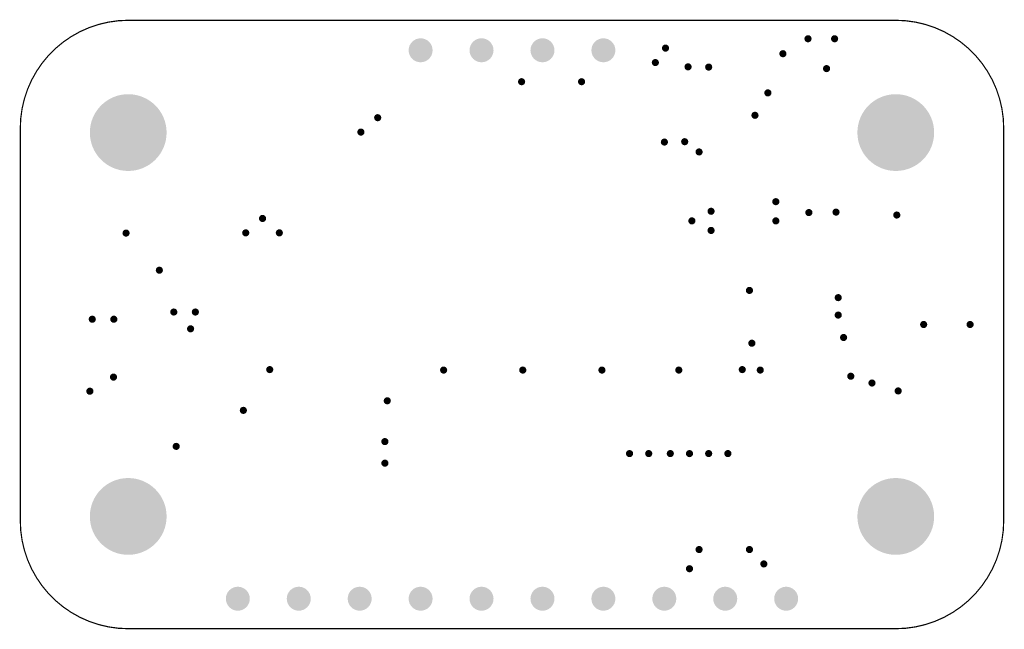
# Model space of a CAD drawing. Header units: inches. Extents: x 0 to 41, y 0 to 25.4.
import ezdxf

# ---------------------------------------------------------------- set-up
doc = ezdxf.new("R2010")
doc.units = ezdxf.units.IN
for name, color, linetype in [('Board', 56, 'Continuous'), ('Pad Holes', 156, 'Continuous'), ('Via Holes', 16, 'Continuous')]:
    doc.layers.add(name, color=color, linetype=linetype)

# ---------------------------------------------------------------- blocks, each defined once
blk = doc.blocks.new('PIN_HEADER_2_54___VERT__1_4POS_F_________1_3372')
at = {"layer": 'Pad Holes'}
h = blk.add_hatch(color=7, dxfattribs=at)
edge = h.paths.add_edge_path()
edge.add_arc((-3.81, 0), 0.5, 0, 360)
h = blk.add_hatch(color=7, dxfattribs=at)
edge = h.paths.add_edge_path()
edge.add_arc((-1.27, 0), 0.5, 0, 360)
h = blk.add_hatch(color=7, dxfattribs=at)
edge = h.paths.add_edge_path()
edge.add_arc((1.27, 0), 0.5, 0, 360)
h = blk.add_hatch(color=7, dxfattribs=at)
edge = h.paths.add_edge_path()
edge.add_arc((3.81, 0), 0.5, 0, 360)
blk = doc.blocks.new('PIN_HEADER_2_54___VERT__1_10POS_3373')
at = {"layer": 'Pad Holes'}
h = blk.add_hatch(color=7, dxfattribs=at)
edge = h.paths.add_edge_path()
edge.add_arc((-11.43, 0), 0.5, 0, 360)
h = blk.add_hatch(color=7, dxfattribs=at)
edge = h.paths.add_edge_path()
edge.add_arc((-8.89, 0), 0.5, 0, 360)
h = blk.add_hatch(color=7, dxfattribs=at)
edge = h.paths.add_edge_path()
edge.add_arc((-6.35, 0), 0.5, 0, 360)
h = blk.add_hatch(color=7, dxfattribs=at)
edge = h.paths.add_edge_path()
edge.add_arc((-3.81, 0), 0.5, 0, 360)
h = blk.add_hatch(color=7, dxfattribs=at)
edge = h.paths.add_edge_path()
edge.add_arc((-1.27, 0), 0.5, 0, 360)
h = blk.add_hatch(color=7, dxfattribs=at)
edge = h.paths.add_edge_path()
edge.add_arc((1.27, 0), 0.5, 0, 360)
h = blk.add_hatch(color=7, dxfattribs=at)
edge = h.paths.add_edge_path()
edge.add_arc((3.81, 0), 0.5, 0, 360)
h = blk.add_hatch(color=7, dxfattribs=at)
edge = h.paths.add_edge_path()
edge.add_arc((6.35, 0), 0.5, 0, 360)
h = blk.add_hatch(color=7, dxfattribs=at)
edge = h.paths.add_edge_path()
edge.add_arc((8.89, 0), 0.5, 0, 360)
h = blk.add_hatch(color=7, dxfattribs=at)
edge = h.paths.add_edge_path()
edge.add_arc((11.43, 0), 0.5, 0, 360)

msp = doc.modelspace()

# ---------------------------------------------------------------- hatches: boundary and pattern name
at = {"layer": 'Pad Holes'}
h = msp.add_hatch(color=7, dxfattribs=at)
edge = h.paths.add_edge_path()
edge.add_arc((4.5, 20.68), 1.6, 0, 360)
h = msp.add_hatch(color=7, dxfattribs=at)
edge = h.paths.add_edge_path()
edge.add_arc((36.5, 20.68), 1.6, 0, 360)
h = msp.add_hatch(color=7, dxfattribs=at)
edge = h.paths.add_edge_path()
edge.add_arc((4.5, 4.68), 1.6, 0, 360)
h = msp.add_hatch(color=7, dxfattribs=at)
edge = h.paths.add_edge_path()
edge.add_arc((36.5, 4.68), 1.6, 0, 360)
at = {"layer": 'Via Holes'}
h = msp.add_hatch(color=7, dxfattribs=at)
edge = h.paths.add_edge_path()
edge.add_arc((32.841, 24.591), 0.15, 0, 360)
h = msp.add_hatch(color=7, dxfattribs=at)
edge = h.paths.add_edge_path()
edge.add_arc((33.95, 24.59), 0.15, 0, 360)
h = msp.add_hatch(color=7, dxfattribs=at)
edge = h.paths.add_edge_path()
edge.add_arc((26.9, 24.2), 0.15, 0, 360)
h = msp.add_hatch(color=7, dxfattribs=at)
edge = h.paths.add_edge_path()
edge.add_arc((31.795, 23.968), 0.15, 0, 360)
h = msp.add_hatch(color=7, dxfattribs=at)
edge = h.paths.add_edge_path()
edge.add_arc((26.477, 23.599), 0.15, 0, 360)
h = msp.add_hatch(color=7, dxfattribs=at)
edge = h.paths.add_edge_path()
edge.add_arc((27.84, 23.42), 0.15, 0, 360)
h = msp.add_hatch(color=7, dxfattribs=at)
edge = h.paths.add_edge_path()
edge.add_arc((28.7, 23.41), 0.15, 0, 360)
h = msp.add_hatch(color=7, dxfattribs=at)
edge = h.paths.add_edge_path()
edge.add_arc((33.615, 23.347), 0.15, 0, 360)
h = msp.add_hatch(color=7, dxfattribs=at)
edge = h.paths.add_edge_path()
edge.add_arc((20.9, 22.8), 0.15, 0, 360)
h = msp.add_hatch(color=7, dxfattribs=at)
edge = h.paths.add_edge_path()
edge.add_arc((23.4, 22.8), 0.15, 0, 360)
h = msp.add_hatch(color=7, dxfattribs=at)
edge = h.paths.add_edge_path()
edge.add_arc((31.167, 22.336), 0.15, 0, 360)
h = msp.add_hatch(color=7, dxfattribs=at)
edge = h.paths.add_edge_path()
edge.add_arc((14.9, 21.3), 0.15, 0, 360)
h = msp.add_hatch(color=7, dxfattribs=at)
edge = h.paths.add_edge_path()
edge.add_arc((30.63, 21.4), 0.15, 0, 360)
h = msp.add_hatch(color=7, dxfattribs=at)
edge = h.paths.add_edge_path()
edge.add_arc((14.2, 20.7), 0.15, 0, 360)
h = msp.add_hatch(color=7, dxfattribs=at)
edge = h.paths.add_edge_path()
edge.add_arc((26.854, 20.284), 0.15, 0, 360)
h = msp.add_hatch(color=7, dxfattribs=at)
edge = h.paths.add_edge_path()
edge.add_arc((27.7, 20.3), 0.15, 0, 360)
h = msp.add_hatch(color=7, dxfattribs=at)
edge = h.paths.add_edge_path()
edge.add_arc((28.3, 19.873), 0.15, 0, 360)
h = msp.add_hatch(color=7, dxfattribs=at)
edge = h.paths.add_edge_path()
edge.add_arc((31.5, 17.8), 0.15, 0, 360)
h = msp.add_hatch(color=7, dxfattribs=at)
edge = h.paths.add_edge_path()
edge.add_arc((10.1, 17.1), 0.15, 0, 360)
h = msp.add_hatch(color=7, dxfattribs=at)
edge = h.paths.add_edge_path()
edge.add_arc((28.8, 17.4), 0.15, 0, 360)
h = msp.add_hatch(color=7, dxfattribs=at)
edge = h.paths.add_edge_path()
edge.add_arc((32.877, 17.346), 0.15, 0, 360)
h = msp.add_hatch(color=7, dxfattribs=at)
edge = h.paths.add_edge_path()
edge.add_arc((34.009, 17.364), 0.15, 0, 360)
h = msp.add_hatch(color=7, dxfattribs=at)
edge = h.paths.add_edge_path()
edge.add_arc((36.543, 17.243), 0.15, 0, 360)
h = msp.add_hatch(color=7, dxfattribs=at)
edge = h.paths.add_edge_path()
edge.add_arc((28, 17), 0.15, 0, 360)
h = msp.add_hatch(color=7, dxfattribs=at)
edge = h.paths.add_edge_path()
edge.add_arc((31.5, 17), 0.15, 0, 360)
h = msp.add_hatch(color=7, dxfattribs=at)
edge = h.paths.add_edge_path()
edge.add_arc((4.41, 16.49), 0.15, 0, 360)
h = msp.add_hatch(color=7, dxfattribs=at)
edge = h.paths.add_edge_path()
edge.add_arc((9.4, 16.5), 0.15, 0, 360)
h = msp.add_hatch(color=7, dxfattribs=at)
edge = h.paths.add_edge_path()
edge.add_arc((10.8, 16.5), 0.15, 0, 360)
h = msp.add_hatch(color=7, dxfattribs=at)
edge = h.paths.add_edge_path()
edge.add_arc((28.8, 16.6), 0.15, 0, 360)
h = msp.add_hatch(color=7, dxfattribs=at)
edge = h.paths.add_edge_path()
edge.add_arc((5.798, 14.943), 0.15, 0, 360)
h = msp.add_hatch(color=7, dxfattribs=at)
edge = h.paths.add_edge_path()
edge.add_arc((30.4, 14.1), 0.15, 0, 360)
h = msp.add_hatch(color=7, dxfattribs=at)
edge = h.paths.add_edge_path()
edge.add_arc((34.1, 13.8), 0.15, 0, 360)
h = msp.add_hatch(color=7, dxfattribs=at)
edge = h.paths.add_edge_path()
edge.add_arc((6.4, 13.2), 0.15, 0, 360)
h = msp.add_hatch(color=7, dxfattribs=at)
edge = h.paths.add_edge_path()
edge.add_arc((7.3, 13.2), 0.15, 0, 360)
h = msp.add_hatch(color=7, dxfattribs=at)
edge = h.paths.add_edge_path()
edge.add_arc((34.1, 13.073), 0.15, 0, 360)
h = msp.add_hatch(color=7, dxfattribs=at)
edge = h.paths.add_edge_path()
edge.add_arc((3, 12.9), 0.15, 0, 360)
h = msp.add_hatch(color=7, dxfattribs=at)
edge = h.paths.add_edge_path()
edge.add_arc((3.9, 12.9), 0.15, 0, 360)
h = msp.add_hatch(color=7, dxfattribs=at)
edge = h.paths.add_edge_path()
edge.add_arc((37.663, 12.68), 0.15, 0, 360)
h = msp.add_hatch(color=7, dxfattribs=at)
edge = h.paths.add_edge_path()
edge.add_arc((39.6, 12.68), 0.15, 0, 360)
h = msp.add_hatch(color=7, dxfattribs=at)
edge = h.paths.add_edge_path()
edge.add_arc((7.1, 12.5), 0.15, 0, 360)
h = msp.add_hatch(color=7, dxfattribs=at)
edge = h.paths.add_edge_path()
edge.add_arc((30.5, 11.9), 0.15, 0, 360)
h = msp.add_hatch(color=7, dxfattribs=at)
edge = h.paths.add_edge_path()
edge.add_arc((34.324, 12.138), 0.15, 0, 360)
h = msp.add_hatch(color=7, dxfattribs=at)
edge = h.paths.add_edge_path()
edge.add_arc((10.4, 10.8), 0.15, 0, 360)
h = msp.add_hatch(color=7, dxfattribs=at)
edge = h.paths.add_edge_path()
edge.add_arc((17.65, 10.78), 0.15, 0, 360)
h = msp.add_hatch(color=7, dxfattribs=at)
edge = h.paths.add_edge_path()
edge.add_arc((20.95, 10.78), 0.15, 0, 360)
h = msp.add_hatch(color=7, dxfattribs=at)
edge = h.paths.add_edge_path()
edge.add_arc((24.25, 10.78), 0.15, 0, 360)
h = msp.add_hatch(color=7, dxfattribs=at)
edge = h.paths.add_edge_path()
edge.add_arc((27.455, 10.78), 0.15, 0, 360)
h = msp.add_hatch(color=7, dxfattribs=at)
edge = h.paths.add_edge_path()
edge.add_arc((30.1, 10.8), 0.15, 0, 360)
h = msp.add_hatch(color=7, dxfattribs=at)
edge = h.paths.add_edge_path()
edge.add_arc((30.85, 10.78), 0.15, 0, 360)
h = msp.add_hatch(color=7, dxfattribs=at)
edge = h.paths.add_edge_path()
edge.add_arc((34.625, 10.524), 0.15, 0, 360)
h = msp.add_hatch(color=7, dxfattribs=at)
edge = h.paths.add_edge_path()
edge.add_arc((3.886, 10.486), 0.15, 0, 360)
h = msp.add_hatch(color=7, dxfattribs=at)
edge = h.paths.add_edge_path()
edge.add_arc((35.508, 10.241), 0.15, 0, 360)
h = msp.add_hatch(color=7, dxfattribs=at)
edge = h.paths.add_edge_path()
edge.add_arc((2.9, 9.9), 0.15, 0, 360)
h = msp.add_hatch(color=7, dxfattribs=at)
edge = h.paths.add_edge_path()
edge.add_arc((36.6, 9.91), 0.15, 0, 360)
h = msp.add_hatch(color=7, dxfattribs=at)
edge = h.paths.add_edge_path()
edge.add_arc((15.3, 9.5), 0.15, 0, 360)
h = msp.add_hatch(color=7, dxfattribs=at)
edge = h.paths.add_edge_path()
edge.add_arc((9.3, 9.1), 0.15, 0, 360)
h = msp.add_hatch(color=7, dxfattribs=at)
edge = h.paths.add_edge_path()
edge.add_arc((15.2, 7.8), 0.15, 0, 360)
h = msp.add_hatch(color=7, dxfattribs=at)
edge = h.paths.add_edge_path()
edge.add_arc((6.5, 7.6), 0.15, 0, 360)
h = msp.add_hatch(color=7, dxfattribs=at)
edge = h.paths.add_edge_path()
edge.add_arc((25.4, 7.3), 0.15, 0, 360)
h = msp.add_hatch(color=7, dxfattribs=at)
edge = h.paths.add_edge_path()
edge.add_arc((26.2, 7.3), 0.15, 0, 360)
h = msp.add_hatch(color=7, dxfattribs=at)
edge = h.paths.add_edge_path()
edge.add_arc((27.1, 7.3), 0.15, 0, 360)
h = msp.add_hatch(color=7, dxfattribs=at)
edge = h.paths.add_edge_path()
edge.add_arc((27.9, 7.3), 0.15, 0, 360)
h = msp.add_hatch(color=7, dxfattribs=at)
edge = h.paths.add_edge_path()
edge.add_arc((28.7, 7.3), 0.15, 0, 360)
h = msp.add_hatch(color=7, dxfattribs=at)
edge = h.paths.add_edge_path()
edge.add_arc((29.5, 7.3), 0.15, 0, 360)
h = msp.add_hatch(color=7, dxfattribs=at)
edge = h.paths.add_edge_path()
edge.add_arc((15.2, 6.9), 0.15, 0, 360)
h = msp.add_hatch(color=7, dxfattribs=at)
edge = h.paths.add_edge_path()
edge.add_arc((28.3, 3.3), 0.15, 0, 360)
h = msp.add_hatch(color=7, dxfattribs=at)
edge = h.paths.add_edge_path()
edge.add_arc((30.4, 3.3), 0.15, 0, 360)
h = msp.add_hatch(color=7, dxfattribs=at)
edge = h.paths.add_edge_path()
edge.add_arc((27.9, 2.5), 0.15, 0, 360)
h = msp.add_hatch(color=7, dxfattribs=at)
edge = h.paths.add_edge_path()
edge.add_arc((31, 2.7), 0.15, 0, 360)

# ---------------------------------------------------------------- linework, layer by layer
at = {"layer": 'Board', "const_width": 0.05}
for points in [[(0, 20.86, -0.414214), (4.5, 25.36)], [(36.5, 25.36, -0.414214), (41, 20.86)], [(4.5, 0, -0.414214), (0, 4.5)], [(41, 4.5, -0.414214), (36.5, 0)]]:
    msp.add_lwpolyline(points, format="xyb", dxfattribs=at)
for points in [[(4.5, 25.36), (36.5, 25.36)], [(0, 4.5), (0, 20.86)], [(41, 4.5), (41, 20.86)], [(4.5, 0), (36.5, 0)]]:
    msp.add_lwpolyline(points, dxfattribs=at)
at = {"layer": 'Board', "const_width": 0.025}
for points in [[(4.488, 25.36, 1), (4.513, 25.36, 1)], [(4.488, 25.36, 1), (4.513, 25.36, 1)], [(36.488, 25.36, 1), (36.513, 25.36, 1)], [(36.488, 25.36, 1), (36.513, 25.36, 1)], [(-0.012, 20.86, 1), (0.013, 20.86, 1)], [(-0.012, 20.86, 1), (0.013, 20.86, 1)], [(40.988, 20.86, 1), (41.013, 20.86, 1)], [(40.988, 20.86, 1), (41.013, 20.86, 1)], [(-0.012, 4.5, 1), (0.013, 4.5, 1)], [(-0.012, 4.5, 1), (0.013, 4.5, 1)], [(40.988, 4.5, 1), (41.013, 4.5, 1)], [(40.988, 4.5, 1), (41.013, 4.5, 1)], [(4.488, 0, 1), (4.513, 0, 1)], [(4.488, 0, 1), (4.513, 0, 1)], [(36.488, 0, 1), (36.513, 0, 1)], [(36.488, 0, 1), (36.513, 0, 1)]]:
    msp.add_lwpolyline(points, format="xyb", close=True, dxfattribs=at)

# ---------------------------------------------------------------- block references
for name, p in [('PIN_HEADER_2_54___VERT__1_4POS_F_________1_3372', (20.5, 24.11)), ('PIN_HEADER_2_54___VERT__1_10POS_3373', (20.5, 1.25))]:
    msp.add_blockref(name, p)

doc.saveas('drawing.dxf')
